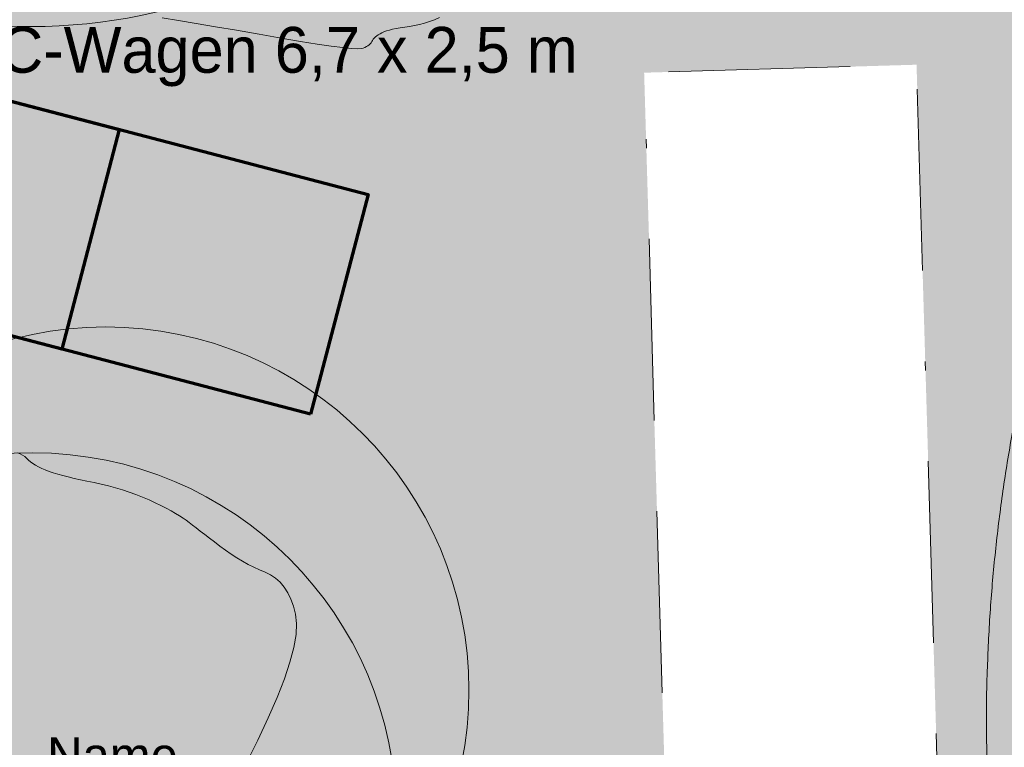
# Model space of a CAD drawing. Header units: metres. Extents: x 730549 to 731755, y 5527678 to 5528494.
# Tile 28 of 207: x 731594 to 731605, y 5527817 to 5527825. Entities that reach past the tile are written whole.
import ezdxf
from ezdxf.enums import TextEntityAlignment as Align

# ---------------------------------------------------------------- set-up
doc = ezdxf.new("R2010")
doc.units = ezdxf.units.M
doc.header["$LTSCALE"] = 0.1
doc.linetypes.add('grenzeLand', pattern=[70, 0, -10, 20, -10, 20, -10])
doc.layers.add('3d Modell', color=7, linetype='Continuous', transparency=0.4)
doc.layers.add('LA_Planung BÄUME geplant', color=7, linetype='Continuous', transparency=0.8)
for name, color, linetype in [('LA_Belagsflächen alle Wege auch Nordufer', 7, 'Continuous'), ('LA_Spielgeräte Planung', 7, 'Continuous'), ('Sparten Strom GEPLANT pdf', 7, 'Continuous'), ('Sparten_Glasfaserkabel', 7, 'Continuous'), ('Wiese und Waldnaab als Hintergrund', 7, 'Continuous')]:
    doc.layers.add(name, color=color, linetype=linetype)
doc.styles.add('Arial', font='arial.ttf')
doc.styles.add('Futura Windows', font='txt')
doc.styles.add('TheSansSemiLight-Plain', font='txt')
picture_1 = doc.add_image_def('image1.png', size_in_pixel=(2382, 1684))

# ---------------------------------------------------------------- blocks, each defined once
blk = doc.blocks.new('PDF-Seite')
at = {"color": 255, "linetype": 'Continuous', "lineweight": 9, "transparency": 33554687}
blk.add_wipeout([(0, 103.921), (293.918, 103.921), (293.918, -103.921), (0, -103.921)], dxfattribs=at)
at = {"transparency": 33554687}
image = blk.add_image(picture_1, insert=(0, -103.921), size_in_units=(293.918, 207.843), dxfattribs=at)
image.dxf.flags = 7
blk = doc.blocks.new('ABM_1110sadf')
at = {"color": 7, "linetype": 'Continuous', "lineweight": 25, "transparency": 33554687, "flags": 128}
blk.add_lwpolyline([(-0.001, -0.001), (0.001, -0.001), (0.001, 0.001), (-0.001, 0.001), (-0.001, -0.001)], dxfattribs=at)
blk = doc.blocks.new('Gruppe-2')
at = {"color": 253, "linetype": 'Continuous', "lineweight": 20, "true_color": 0xadadad, "transparency": 33554687, "flags": 128}
for points in [[(-988.544, -414.425), (-975.614, -413.835), (-962.364, -413.225), (-961.244, -419.625), (-953.874, -419.525), (-952.334, -439.995), (-944.104, -440.435), (-944.514, -447.965), (-927.234, -450.465), (-918.794, -452.115), (-910.164, -453.135), (-910.024, -443.105), (-896.454, -444.645), (-895.904, -451.575), (-884.873, -454.185)], [(-952.334, -439.995), (-951.804, -447.705), (-944.514, -447.965), (-944.104, -440.435), (-952.334, -439.995)]]:
    blk.add_lwpolyline(points, dxfattribs=at)
at = {"color": 253, "true_color": 0xadadad, "transparency": 33554687}
blk.add_blockref('ABM_1110sadf', (-944.104, -440.435, -520.142), dxfattribs=at)
at = {"color": 253, "true_color": 0xadadad, "transparency": 33554687, "insert": (-945.164, -438.505, -520.142), "char_height": 0.001, "attachment_point": 5, "line_spacing_factor": 0.25, "style": 'Arial'}
blk.add_mtext('909/1', dxfattribs=at)
blk = doc.blocks.new('Gruppe-3')
at = {"color": 7, "linetype": 'Continuous', "lineweight": 13, "transparency": 33554585, "flags": 128}
for points in [[(-944.364, -436.902), (-944.186, -436.931), (-943.991, -436.963), (-943.778, -437), (-943.547, -437.039), (-943.298, -437.083), (-943.055, -437.125), (-942.842, -437.161), (-942.657, -437.19), (-942.502, -437.213), (-942.376, -437.229), (-942.28, -437.239), (-942.213, -437.243), (-942.175, -437.24), (-942.153, -437.234), (-942.133, -437.227), (-942.115, -437.218), (-942.099, -437.209), (-942.085, -437.199), (-942.073, -437.188), (-942.064, -437.176), (-942.057, -437.163), (-942.049, -437.15), (-942.04, -437.137), (-942.029, -437.124), (-942.016, -437.112), (-942.002, -437.1), (-941.985, -437.088), (-941.966, -437.077), (-941.946, -437.066), (-941.923, -437.055), (-941.895, -437.045), (-941.863, -437.036), (-941.827, -437.027), (-941.787, -437.018), (-941.743, -437.011), (-941.694, -437.003), (-941.641, -436.997), (-941.586, -436.988), (-941.531, -436.977), (-941.476, -436.962), (-941.421, -436.944), (-941.365, -436.922), (-941.31, -436.897)], [(-945.958, -441.692), (-945.928, -441.703), (-945.9, -441.717), (-945.877, -441.733), (-945.856, -441.752)], [(-945.856, -441.752), (-945.836, -441.772), (-945.813, -441.792), (-945.787, -441.81), (-945.757, -441.829), (-945.725, -441.846), (-945.689, -441.863), (-945.651, -441.88), (-945.609, -441.896), (-945.563, -441.911), (-945.513, -441.927), (-945.458, -441.942), (-945.399, -441.958), (-945.334, -441.973), (-945.265, -441.989), (-945.192, -442.005), (-945.114, -442.02), (-945.034, -442.037), (-944.955, -442.055), (-944.878, -442.076), (-944.802, -442.099), (-944.727, -442.124), (-944.653, -442.151), (-944.581, -442.18), (-944.509, -442.211), (-944.441, -442.243), (-944.378, -442.273), (-944.319, -442.303), (-944.266, -442.331), (-944.217, -442.359), (-944.173, -442.385), (-944.134, -442.41), (-944.1, -442.435), (-944.067, -442.46), (-944.03, -442.488), (-943.989, -442.519), (-943.944, -442.553), (-943.895, -442.59), (-943.843, -442.63), (-943.787, -442.673), (-943.728, -442.719), (-943.666, -442.764), (-943.604, -442.807), (-943.542, -442.848), (-943.48, -442.885), (-943.418, -442.92), (-943.355, -442.951), (-943.293, -442.98), (-943.23, -443.006), (-943.17, -443.035), (-943.115, -443.072), (-943.065, -443.118), (-943.021, -443.171), (-942.982, -443.233), (-942.948, -443.304), (-942.919, -443.382), (-942.895, -443.469), (-942.884, -443.571), (-942.89, -443.693), (-942.915, -443.835), (-942.958, -443.998), (-943.019, -444.182), (-943.098, -444.386), (-943.196, -444.611), (-943.312, -444.857), (-943.432, -445.1)]]:
    blk.add_lwpolyline(points, dxfattribs=at)
blk = doc.blocks.new('Site Model Opacity Container')
at = {"color": 255, "linetype": 'Continuous', "lineweight": 5, "transparency": 33554585}
blk.add_wipeout([(-902.089, -384.516), (-896.561, -388.799), (-893.564, -391.703), (-885.114, -401.015), (-850.08, -459.012), (-849.968, -459.396), (-850.839, -465.338), (-853.983, -465.958), (-902.175, -472.837), (-946.175, -476.837), (-962.175, -476.837), (-998.175, -420.837), (-998.362, -413.454), (-991.275, -397.622), (-990.069, -396.546)], dxfattribs=at)
at = {"color": 7, "transparency": 33554687}
blk.add_blockref('Gruppe-3', (0, 0), dxfattribs=at)
blk = doc.blocks.new('Geländemodell (2D)')
at = {"color": 31, "true_color": 0xe0cb9d, "transparency": 33554687}
blk.add_blockref('Site Model Opacity Container', (0, 0), dxfattribs=at)
at = {"color": 0, "flags": 1}
for tag in ['IFC_UUID', 'instanceID']:
    blk.add_attdef(tag, (-998.522, -476.837), '', height=0.00018, dxfattribs=at)
blk = doc.blocks.new('P_Baum')
at = {"linetype": 'Continuous', "lineweight": 0, "transparency": 33554687}
h = blk.add_hatch(color=53, dxfattribs=at)
edge = h.paths.add_edge_path()
edge.add_arc((0, 0), 5, 0, 360)
h = blk.add_hatch(color=53, dxfattribs=at)
edge = h.paths.add_edge_path()
edge.add_arc((0, 0), 0.25, 0, 360)
at = {"color": 7, "linetype": 'Continuous', "lineweight": 5, "transparency": 33554483}
blk.add_circle((1, 1.7321), 5, dxfattribs=at)
at = {"color": 7, "linetype": 'Continuous', "lineweight": 20, "transparency": 33554687}
for radius in [5, 0.25]:
    blk.add_circle((0, 0), radius, dxfattribs=at)
at = {"color": 58, "true_color": 0x4b5f00, "transparency": 33554687, "style": 'TheSansSemiLight-Plain'}
for tag, p in [('Botanischer_Name', (0.1957, 1.0854)), ('Nummer', (0.1957, -0.5565)), ('Stammumfang', (0.1957, -1.6489))]:
    blk.add_attdef(tag, text='', height=0.5044, dxfattribs=at).set_placement(p, align=Align.TOP_LEFT)
blk = doc.blocks.new('Baum Pflanzung')
at = {"color": 7, "transparency": 33554687, "xscale": 0.2, "yscale": 0.2, "zscale": 0.2}
blk.add_blockref('P_Baum', (0, -0.0085), dxfattribs=at)
blk = doc.blocks.new('Baum Pflanzung OBST')
at = {"color": 7, "transparency": 33554687}
ref = blk.add_blockref('P_Baum', (0, -0.0085), dxfattribs=dict(at, xscale=0.2, yscale=0.2, zscale=0.2))
ref.add_attrib('Nummer', 'Nummer', dxfattribs={"color": 58, "transparency": 33554687, "height": 0.10087, "style": 'TheSansSemiLight-Plain'}).set_placement((0.0391, -0.1198), align=Align.TOP_LEFT)
ref.add_attrib('Botanischer_Name', 'Name', dxfattribs={"color": 58, "transparency": 33554687, "height": 0.10087, "style": 'TheSansSemiLight-Plain'}).set_placement((0.0391, 0.2086), align=Align.TOP_LEFT)
ref.add_attrib('Stammumfang', 'Stammumfang', dxfattribs={"color": 58, "transparency": 33554687, "height": 0.100872, "style": 'TheSansSemiLight-Plain'}).set_placement((0.0391, -0.3383), align=Align.TOP_LEFT)

msp = doc.modelspace()

# ---------------------------------------------------------------- block references
at = {"layer": 'Sparten Strom GEPLANT pdf', "color": 16, "true_color": 0x800000, "transparency": 33554687}
msp.add_blockref('PDF-Seite', (731393.397, 5527843.198), dxfattribs=at)

# ---------------------------------------------------------------- next in the draw order: block references
at = {"layer": 'Sparten_Glasfaserkabel', "color": 7, "transparency": 33554687}
msp.add_blockref('Gruppe-2', (732539.784, 5528261.585), dxfattribs=at)

# ---------------------------------------------------------------- next in the draw order: block references
at = {"layer": '3d Modell', "color": 31, "true_color": 0xe0cb9d, "transparency": 33554687}
msp.add_blockref('Geländemodell (2D)', (732539.784, 5528261.585), dxfattribs=at)

# ---------------------------------------------------------------- next in the draw order: wipeouts: each hides what was drawn before it
at = {"color": 255, "linetype": 'Continuous', "lineweight": 5, "transparency": 33554585}
msp.add_wipeout([(731638.3, 5527876.75), (731643.087, 5527863.066), (731656.242, 5527870.593), (731641.2, 5527880.8), (731625, 5527878.4), (731573.8, 5527870.6), (731547.4, 5527868.6), (731527.8, 5527840.2), (731572.45, 5527776.2), (731580.45, 5527782.55), (731574.8, 5527791.7), (731567.9, 5527803.2), (731561.05, 5527812.9), (731550.6, 5527829.3), (731544.4, 5527839.45), (731544.9, 5527845.95), (731547.9, 5527851.4), (731552.9, 5527856), (731559.1, 5527860.2), (731569.1, 5527864.9), (731572.6, 5527864.65), (731586.55, 5527866.65), (731602.35, 5527868.85), (731623.4, 5527873.5)], dxfattribs=at).dxf.layer = '3d Modell'

# ---------------------------------------------------------------- next in the draw order: hatches: boundary and pattern name
at = {"layer": 'LA_Belagsflächen alle Wege auch Nordufer', "linetype": 'Continuous', "lineweight": 0, "transparency": 33554687}
msp.add_hatch(color=255, dxfattribs=at).paths.add_polyline_path([(731602.224, 5527823.38), (731602.284, 5527823.685), (731602.385, 5527823.391)])
at = {"layer": 'LA_Spielgeräte Planung', "linetype": 'Continuous', "lineweight": 0, "true_color": 0xe25005, "transparency": 33554559}
msp.add_hatch(color=32, dxfattribs=at).paths.add_polyline_path([(731616.711, 5527810.231), (731616.586, 5527809.66), (731616.346, 5527809.124), (731615.991, 5527808.623), (731615.52, 5527808.157), (731614.934, 5527807.726), (731614.233, 5527807.331), (731613.416, 5527806.97), (731612.485, 5527806.645), (731611.528, 5527806.415), (731610.635, 5527806.338), (731609.808, 5527806.416), (731609.045, 5527806.648), (731608.347, 5527807.034), (731607.713, 5527807.574), (731607.145, 5527808.269), (731606.641, 5527809.117), (731606.195, 5527810.028), (731605.802, 5527810.908), (731605.462, 5527811.758), (731605.174, 5527812.579), (731604.939, 5527813.369), (731604.756, 5527814.129), (731604.625, 5527814.86), (731604.547, 5527815.56), (731604.508, 5527816.244), (731604.495, 5527816.926), (731604.508, 5527817.606), (731604.546, 5527818.283), (731604.61, 5527818.959), (731604.7, 5527819.633), (731604.815, 5527820.304), (731604.957, 5527820.973), (731605.117, 5527821.616), (731605.29, 5527822.209), (731605.474, 5527822.751), (731605.672, 5527823.243), (731605.881, 5527823.684), (731606.103, 5527824.076), (731606.337, 5527824.417), (731606.583, 5527824.707), (731606.851, 5527824.975), (731607.151, 5527825.247), (731607.481, 5527825.524), (731607.843, 5527825.806), (731608.236, 5527826.093), (731608.66, 5527826.384), (731609.116, 5527826.681), (731609.602, 5527826.982), (731610.148, 5527827.269), (731610.781, 5527827.525), (731611.501, 5527827.749), (731612.307, 5527827.942), (731613.201, 5527828.103), (731614.182, 5527828.233), (731615.25, 5527828.331), (731616.405, 5527828.397), (731617.554, 5527828.425), (731618.603, 5527828.405), (731619.552, 5527828.338), (731620.401, 5527828.224), (731621.151, 5527828.064), (731621.8, 5527827.856), (731622.35, 5527827.602), (731622.8, 5527827.3), (731623.179, 5527826.954), (731623.516, 5527826.567), (731623.811, 5527826.138), (731624.064, 5527825.668), (731624.274, 5527825.157), (731624.443, 5527824.604), (731624.569, 5527824.01), (731624.654, 5527823.374), (731624.696, 5527822.731), (731624.696, 5527822.114), (731624.653, 5527821.525), (731624.567, 5527820.963), (731624.438, 5527820.428), (731624.267, 5527819.919), (731624.053, 5527819.438), (731623.797, 5527818.983), (731623.492, 5527818.533), (731623.132, 5527818.066), (731622.719, 5527817.582), (731622.25, 5527817.081), (731621.727, 5527816.562), (731621.15, 5527816.026), (731620.519, 5527815.473), (731619.832, 5527814.903), (731619.159, 5527814.324), (731618.567, 5527813.743), (731618.056, 5527813.161), (731617.625, 5527812.578), (731617.275, 5527811.993), (731617.006, 5527811.407), (731616.818, 5527810.82)])
at = {"layer": 'Wiese und Waldnaab als Hintergrund', "linetype": 'Continuous', "lineweight": 0, "true_color": 0xc4d309, "transparency": 33554483}
msp.add_hatch(color=52, dxfattribs=at).paths.add_polyline_path([(731645.564, 5527857.533), (731648.867, 5527864.657), (731649.383, 5527877.95), (731647.211, 5527873.709), (731644.51, 5527868.986), (731642.564, 5527867.465), (731640.331, 5527865.812), (731639.379, 5527864.4), (731636.728, 5527863.807), (731633.047, 5527861.647), (731631.137, 5527861.584), (731630.858, 5527859.542), (731633.047, 5527858.626), (731633.047, 5527854.945), (731634.69, 5527852.115), (731634.909, 5527851.033), (731629.053, 5527848.479), (731629.179, 5527851.913), (731627.956, 5527853.892), (731627.903, 5527855.294), (731626.593, 5527858.068), (731624.42, 5527859.54), (731622.589, 5527861.552), (731621.652, 5527862.757), (731619.632, 5527862.838), (731618.716, 5527863.844), (731616.376, 5527864.09), (731612.952, 5527864.117), (731610.942, 5527864.098), (731608.787, 5527862.654), (731606.291, 5527862.481), (731603.11, 5527862.133), (731600.869, 5527862.39), (731599.896, 5527862.082), (731597.59, 5527862.936), (731596.695, 5527862.837), (731594.94, 5527863.249), (731593.609, 5527863.892), (731591.362, 5527863.762), (731589.607, 5527864.173), (731588.038, 5527863.8), (731585.807, 5527863.052), (731583.764, 5527863.331), (731580.064, 5527863.126), (731578.55, 5527862.256), (731574.465, 5527862.814), (731571.547, 5527860.985), (731568.651, 5527858.957), (731566.276, 5527858.596), (731562.786, 5527858.314), (731560.376, 5527856.44), (731556.484, 5527853.398), (731555.994, 5527850.527), (731557.845, 5527847.411), (731559.125, 5527846.746), (731558.537, 5527844.77), (731556.8, 5527842.266), (731556.004, 5527842.179), (731554.754, 5527840.734), (731550.656, 5527839.58), (731549.012, 5527840.808), (731545.888, 5527841.774), (731542.225, 5527843.988), (731540.946, 5527845.557), (731537.608, 5527842.978), (731535.133, 5527842.606), (731532.436, 5527840.6), (731531.187, 5527840.061), (731530.368, 5527838.361), (731529.408, 5527838.86), (731526.048, 5527837.385), (731522.479, 5527835.987), (731521.276, 5527835.956), (731518.457, 5527834.138), (731515.806, 5527833.545), (731514.217, 5527834.277), (731511.886, 5527833.518), (731508.735, 5527832.303), (731502.8, 5527735.172), (731587.4, 5527735), (731587, 5527743.2), (731600.4, 5527745), (731608.395, 5527752.271), (731632.944, 5527766.213), (731648.414, 5527772.839), (731668.004, 5527780.419), (731667.688, 5527783.302), (731672.77, 5527784.664), (731670.373, 5527791.846), (731680.682, 5527795.994), (731685.016, 5527799.588), (731678.469, 5527800.58), (731672.244, 5527803.218), (731664.806, 5527806.828), (731657.127, 5527811.72), (731650.928, 5527816.875), (731647.611, 5527821.441), (731645.652, 5527826.457), (731645.095, 5527830.621), (731645.855, 5527836.539), (731646.72, 5527839.652), (731643.205, 5527845.102), (731642.516, 5527849.553), (731640.4, 5527852.339)])

# ---------------------------------------------------------------- next in the draw order: linework, layer by layer
at = {"layer": 'LA_Belagsflächen alle Wege auch Nordufer', "color": 255, "linetype": 'Continuous', "lineweight": 9, "transparency": 33554687}
msp.add_line((731602.284, 5527823.685), (731603.084, 5527809.085), dxfattribs=at)
at = {"layer": 'LA_Belagsflächen alle Wege auch Nordufer', "color": 255, "linetype": 'Continuous', "lineweight": 5, "transparency": 33554687, "flags": 128}
msp.add_lwpolyline([(731602.224, 5527823.38), (731602.284, 5527823.685), (731602.385, 5527823.391)], close=True, dxfattribs=at)
at = {"layer": 'LA_Spielgeräte Planung', "color": 172, "linetype": 'Continuous', "lineweight": 70, "true_color": 0x0000dd, "transparency": 33554687, "flags": 128}
for points in [[(731594.315, 5527821.034), (731587.833, 5527822.731), (731588.467, 5527825.15), (731594.948, 5527823.453)], [(731597.053, 5527820.317), (731590.572, 5527822.014), (731591.205, 5527824.433), (731597.686, 5527822.736)]]:
    msp.add_lwpolyline(points, close=True, dxfattribs=at)
at = {"layer": 'LA_Spielgeräte Planung', "color": 178, "linetype": 'Continuous', "lineweight": 9, "true_color": 0x000011, "transparency": 33554559}
msp.add_open_spline([(731616.711, 5527810.231), (731616.442, 5527807.875), (731608.527, 5527805.415), (731604.754, 5527812.819), (731604.34, 5527818.3), (731605.573, 5527823.646), (731607.593, 5527825.768), (731611.611, 5527828.195), (731621.2, 5527828.6), (731624.4, 5527826), (731624.908, 5527820.747), (731622.686, 5527817.219), (731616.979, 5527812.588), (731616.711, 5527810.231)], degree=2, dxfattribs=at)

# ---------------------------------------------------------------- next in the draw order: block references
at = {"layer": 'LA_Planung BÄUME geplant', "color": 7, "transparency": 33554483}
for name, p, xscale, yscale, zscale in [('Baum Pflanzung', (731593.977, 5527830.638), 6, 6, 6), ('Baum Pflanzung OBST', (731593.997, 5527815.927), 4, 4, 4)]:
    msp.add_blockref(name, p, dxfattribs=dict(at, xscale=xscale, yscale=yscale, zscale=zscale))

# ---------------------------------------------------------------- next in the draw order: texts
at = {"layer": 'LA_Spielgeräte Planung', "color": 5, "true_color": 0x0000ff, "transparency": 33554687, "insert": (731592.987, 5527824.583), "char_height": 0.50436, "attachment_point": 1, "line_spacing_factor": 0.969122, "style": 'Futura Windows'}
msp.add_mtext('WC-Wagen 6,7 x 2,5 m', dxfattribs=at)

# ---------------------------------------------------------------- next in the draw order: wipeouts: each hides what was drawn before it
at = {"color": 255, "linetype": 'grenzeLand', "lineweight": 9, "transparency": 33554495}
msp.add_wipeout([(731601.374, 5527801.957), (731600.726, 5527824.079), (731603.725, 5527824.167), (731604.373, 5527802.045)], dxfattribs=at).dxf.layer = 'LA_Belagsflächen alle Wege auch Nordufer'

# ---------------------------------------------------------------- next in the draw order: linework, layer by layer
at = {"layer": 'LA_Belagsflächen alle Wege auch Nordufer', "color": 255, "linetype": 'grenzeLand', "lineweight": 9, "transparency": 33554687, "flags": 128}
msp.add_lwpolyline([(731601.374, 5527801.957), (731600.726, 5527824.079), (731603.725, 5527824.167), (731604.373, 5527802.045)], close=True, dxfattribs=at)

# ---------------------------------------------------------------- next in the draw order: block references
at = {"layer": 'LA_Planung BÄUME geplant', "color": 7, "transparency": 33554483, "xscale": 6, "yscale": 6, "zscale": 6}
msp.add_blockref('Baum Pflanzung', (731610.153, 5527827.849), dxfattribs=at)

doc.saveas('drawing.dxf')
